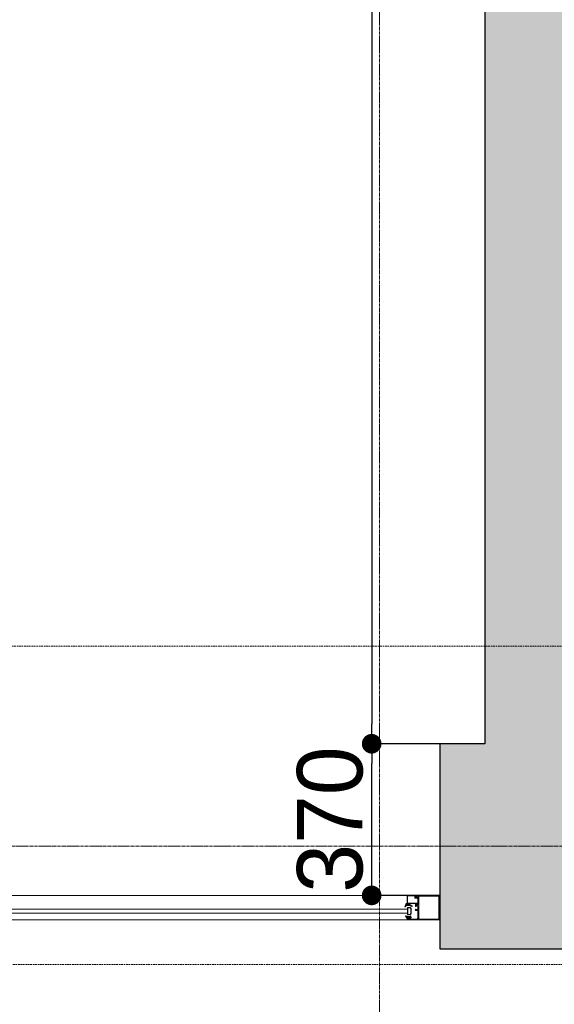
# Model space of a CAD drawing. Header units: feet. Extents: x 1537802 to 2072561, y 4461723 to 4732600.
# Tile 79 of 113: x 1863058 to 1864364, y 4640256 to 4642659. Entities that reach past the tile are written whole.
import ezdxf

# ---------------------------------------------------------------- set-up
doc = ezdxf.new("R2010")
doc.units = ezdxf.units.FT
doc.header["$MEASUREMENT"] = 0
doc.header["$PDMODE"] = 98
doc.header["$PDSIZE"] = 0.3
doc.linetypes.add('CENTER2', pattern=[1.125, 0.75, -0.125, 0.125, -0.125])
doc.linetypes.add('HIDDEN-2-1', pattern=[3, 2, -1])
doc.layers.add('CAM', color=154, linetype='Continuous')
doc.layers.add('ZOMEBI', color=20, linetype='Continuous')
doc.layers.add('gor', color=251, linetype='Continuous', lineweight=5)
doc.dimstyles.new('ZO M100 Ark', dxfattribs={"dimscale": 8, "dimtxt": 8, "dimasz": 3, "dimexe": 0.5, "dimexo": 0, "dimgap": 2, "dimtad": 1, "dimtoh": 1, "dimdec": 0, "dimlfac": 10, "dimzin": 9, "dimtxsty": 'Standard', "dimblk": 'OBLIQUE', "dimcen": 2.5085, "dimdle": 0.5, "dimclrd": 20, "dimclre": 20, "dimclrt": 20, "dimadec": 0, "dimazin": 0, "dimtfac": 1, "dimtdec": 0, "dimtofl": 0, "dimtmove": 0, "dimatfit": 3, "dimfxl": 1, "dimarcsym": 0})

# ---------------------------------------------------------------- blocks, each defined once
blk = doc.blocks.new('_Dot')
at = {"color": 0, "linetype": 'ByBlock', "lineweight": -2}
blk.add_line((-0.5, 0), (-1, 0), dxfattribs=at)
at = {"color": 0, "linetype": 'ByBlock', "lineweight": 40, "const_width": 0.5}
blk.add_lwpolyline([(-0.25, 0, 1), (0.25, 0, 1)], format="xyb", close=True, dxfattribs=at)
blk = doc.blocks.new('*D5748')
at = {"layer": 'Defpoints', "color": 0, "lineweight": 30, "transparency": 16777216}
for p in [(1864084.2, 4645371.9), (1863918, 4640891.9), (1864084.2, 4640891.9)]:
    blk.add_point(p, dxfattribs=at)
at = {"layer": 'ZOMEBI', "color": 5, "lineweight": -2, "transparency": 16777216}
for p, q in [((1864084.2, 4645371.9), (1863898, 4645371.9)), ((1863918, 4645323.9), (1863918, 4640939.9)), ((1864084.2, 4640891.9), (1863898, 4640891.9))]:
    blk.add_line(p, q, dxfattribs=at)
at = {"layer": 'ZOMEBI', "color": 5, "lineweight": -2, "transparency": 16777216, "xscale": 48, "yscale": 48, "zscale": 48}
for p, rotation in [((1863918, 4645371.9), 90), ((1863918, 4640891.9), 270)]:
    blk.add_blockref('_Dot', p, dxfattribs=dict(at, rotation=rotation))
at = {"layer": 'ZOMEBI', "color": 5, "lineweight": 5, "transparency": 16777216, "insert": (1863816.8, 4643131.9), "char_height": 160, "attachment_point": 5, "rotation": 90}
blk.add_mtext('4480', dxfattribs=at)
blk = doc.blocks.new('*D5749')
at = {"layer": 'Defpoints', "color": 0, "lineweight": 30, "transparency": 16777216}
for p in [(1863918, 4640891.9), (1864084.2, 4640891.9), (1864084.2, 4640521.9)]:
    blk.add_point(p, dxfattribs=at)
at = {"layer": 'ZOMEBI', "color": 5, "lineweight": -2, "transparency": 16777216}
for p, q in [((1864084.2, 4640891.9), (1863898, 4640891.9)), ((1863918, 4640569.9), (1863918, 4640843.9)), ((1864084.2, 4640521.9), (1863898, 4640521.9))]:
    blk.add_line(p, q, dxfattribs=at)
at = {"layer": 'ZOMEBI', "color": 5, "lineweight": -2, "transparency": 16777216, "xscale": 48, "yscale": 48, "zscale": 48}
for p, rotation in [((1863918, 4640891.9), 90), ((1863918, 4640521.9), 270)]:
    blk.add_blockref('_Dot', p, dxfattribs=dict(at, rotation=rotation))
at = {"layer": 'ZOMEBI', "color": 5, "lineweight": 5, "transparency": 16777216, "insert": (1863816.7, 4640706.9), "char_height": 160, "attachment_point": 5, "rotation": 90}
blk.add_mtext('370', dxfattribs=at)

msp = doc.modelspace()

# ---------------------------------------------------------------- hatches: boundary and pattern name
at = {"lineweight": 0}
h = msp.add_hatch(dxfattribs=at)
h.set_pattern_fill('AR-CONC', color=256, scale=30)
h.set_pattern_definition([(50, (1722928.16, 4665858.79), (215.17805, -18.82564), [22.5, -247.5]), (355, (1722928.16, 4665858.79), (-41.6254, 225.65764), [18, -198]), (100.45144, (1722946.1, 4665857.22), (173.55265, 206.832), [19.12206, -210.34263]), (46.1842, (1722928.16, 4665918.8), (320.1724, -49.6558), [33.75, -371.25]), (96.63564, (1722954.84, 4665914.65), (280.3986, 292.2356), [28.6831, -315.5141]), (351.18416, (1722928.16, 4665918.8), (280.3986, 292.2356), [27, -297]), (21, (1722958.16, 4665903.79), (179.07212, -120.78567), [22.5, -247.5]), (326, (1722958.16, 4665903.79), (72.9946, 217.545), [18, -198]), (71.45144, (1722973.08, 4665893.72), (252.0667, 96.75935), [19.12206, -210.34263]), (37.5, (1722928.16, 4665858.79), (3.647957, 99.868156), [0, -195.6, 0, -201, 0, -198.75]), (7.5, (1722928.16, 4665858.79), (78.92086, 118.323514), [0, -114.6, 0, -191.1, 0, -75.75]), (327.5, (1722861.26, 4665858.79), (160.14673, -6.76646), [0, -75, 0, -234, 0, -310.5]), (317.5, (1722831.26, 4665858.79), (174.95585, 30.0315), [0, -97.5, 0, -155.4, 0, -220.5])])
edge = h.paths.add_edge_path()
edge.add_line((1843572.7, 4647234.4), (1843429.6, 4647234.4))
edge.add_line((1843429.6, 4647234.4), (1843429.6, 4647124.1))
edge.add_line((1843429.6, 4647124.1), (1843339.6, 4647355.3))
edge.add_line((1843339.6, 4647355.3), (1843339.6, 4647234.4))
edge.add_line((1843339.6, 4647234.4), (1843172.7, 4647234.4))
edge.add_line((1843172.7, 4647234.4), (1843172.7, 4644409.8))
edge.add_line((1843172.7, 4644409.8), (1842286.9, 4644409.8))
edge.add_arc((1842286.9, 4644309.8), 100, 90, 180)
edge.add_line((1842186.9, 4644309.8), (1842186.9, 4638079.8))
edge.add_arc((1842286.9, 4638079.8), 100, 180, 270)
edge.add_line((1842286.9, 4637979.8), (1843366.9, 4637979.8))
edge.add_line((1843366.9, 4637979.8), (1843366.9, 4638059.8))
edge.add_line((1843366.9, 4638059.8), (1843356.9, 4638059.8))
edge.add_line((1843356.9, 4638059.8), (1843356.9, 4638459.8))
edge.add_line((1843356.9, 4638459.8), (1842536.9, 4638459.8))
edge.add_line((1842536.9, 4638459.8), (1842536.9, 4644059.8))
edge.add_line((1842536.9, 4644059.8), (1849460.5, 4644059.8))
edge.add_line((1849460.5, 4644059.8), (1849695.8, 4643824.5))
edge.add_line((1849695.8, 4643824.5), (1849978.7, 4644107.3))
edge.add_line((1849978.7, 4644107.3), (1849879.7, 4644206.3))
edge.add_line((1849879.7, 4644206.3), (1850933.3, 4645259.9))
edge.add_line((1850933.3, 4645259.9), (1851095.9, 4645097.3))
edge.add_line((1851095.9, 4645097.3), (1851166.6, 4645168))
edge.add_line((1851166.6, 4645168), (1851004, 4645330.6))
edge.add_line((1851004, 4645330.6), (1851159.6, 4645486.2))
edge.add_line((1851159.6, 4645486.2), (1850982.8, 4645663))
edge.add_line((1850982.8, 4645663), (1849568.6, 4644248.7))
edge.add_line((1849568.6, 4644248.7), (1849334.9, 4644482.4))
edge.add_line((1849334.9, 4644482.4), (1849334.9, 4646575.1))
edge.add_line((1849334.9, 4646575.1), (1851894.9, 4646575.1))
edge.add_line((1851894.9, 4646575.1), (1851583.8, 4646264))
edge.add_line((1851583.8, 4646264), (1851760.6, 4646087.2))
edge.add_line((1851760.6, 4646087.2), (1851993.9, 4646320.6))
edge.add_line((1851993.9, 4646320.6), (1852842.5, 4645472))
edge.add_line((1852842.5, 4645472), (1851852.5, 4644482.1))
edge.add_line((1851852.5, 4644482.1), (1851824.2, 4644510.4))
edge.add_line((1851824.2, 4644510.4), (1851753.5, 4644439.7))
edge.add_line((1851753.5, 4644439.7), (1851852.5, 4644340.7))
edge.add_line((1851852.5, 4644340.7), (1852913.2, 4645401.3))
edge.add_line((1852913.2, 4645401.3), (1855699.2, 4642615.3))
edge.add_line((1855699.2, 4642615.3), (1854638.5, 4641554.7))
edge.add_line((1854638.5, 4641554.7), (1854709.2, 4641484))
edge.add_line((1854709.2, 4641484), (1855769.9, 4642544.6))
edge.add_line((1855769.9, 4642544.6), (1856236.6, 4642077.9))
edge.add_line((1856236.6, 4642077.9), (1856519.4, 4642360.8))
edge.add_line((1856519.4, 4642360.8), (1857375, 4643216.4))
edge.add_line((1857375, 4643216.4), (1858207.4, 4643216.4))
edge.add_line((1858207.4, 4643216.4), (1858207.4, 4641264.8))
edge.add_line((1858207.4, 4641264.8), (1857615.4, 4641264.8))
edge.add_line((1857615.4, 4641264.8), (1857059.6, 4641820.6))
edge.add_line((1857059.6, 4641820.6), (1856776.8, 4641537.8))
edge.add_line((1856776.8, 4641537.8), (1857802.1, 4640512.5))
edge.add_line((1857802.1, 4640512.5), (1857448.5, 4640158.9))
edge.add_line((1857448.5, 4640158.9), (1857547.5, 4640059.9))
edge.add_line((1857547.5, 4640059.9), (1857589.9, 4640017.5))
edge.add_line((1857589.9, 4640017.5), (1857731.3, 4639876.1))
edge.add_line((1857731.3, 4639876.1), (1858407.4, 4640553))
edge.add_line((1858407.4, 4640553), (1858407.4, 4643607.7))
edge.add_line((1858407.4, 4643607.7), (1858207.4, 4643607.7))
edge.add_line((1858207.4, 4643607.7), (1858207.4, 4643366.4))
edge.add_line((1858207.4, 4643366.4), (1857312.9, 4643366.4))
edge.add_line((1857312.9, 4643366.4), (1856413.4, 4642466.8))
edge.add_line((1856413.4, 4642466.8), (1855746, 4643134.2))
edge.add_line((1855746, 4643134.2), (1857069.5, 4644457.7))
edge.add_line((1857069.5, 4644457.7), (1858207.4, 4644457.7))
edge.add_line((1858207.4, 4644457.7), (1858207.4, 4644407.7))
edge.add_line((1858207.4, 4644407.7), (1858407.4, 4644407.7))
edge.add_line((1858407.4, 4644407.7), (1858407.4, 4644807.7))
edge.add_line((1858407.4, 4644807.7), (1858207.4, 4644807.7))
edge.add_line((1858207.4, 4644807.7), (1858207.4, 4644587.7))
edge.add_line((1858207.4, 4644587.7), (1856991.1, 4644587.7))
edge.add_line((1856991.1, 4644587.7), (1855641.8, 4643238.4))
edge.add_line((1855641.8, 4643238.4), (1852702.5, 4646177.7))
edge.add_line((1852702.5, 4646177.7), (1853262.5, 4646177.7))
edge.add_line((1853262.5, 4646177.7), (1853262.5, 4646337.7))
edge.add_line((1853262.5, 4646337.7), (1854957.4, 4646337.7))
edge.add_line((1854957.4, 4646337.7), (1854957.4, 4646737.7))
edge.add_line((1854957.4, 4646737.7), (1849334.9, 4646737.7))
edge.add_line((1849334.9, 4646737.7), (1849334.9, 4647234.4))
edge.add_line((1849334.9, 4647234.4), (1849191.8, 4647234.4))
edge.add_line((1849191.8, 4647234.4), (1849191.8, 4647124.1))
edge.add_line((1849191.8, 4647124.1), (1849101.8, 4647355.3))
edge.add_line((1849101.8, 4647355.3), (1849101.8, 4647234.4))
edge.add_line((1849101.8, 4647234.4), (1848934.9, 4647234.4))
edge.add_line((1848934.9, 4647234.4), (1848934.9, 4644409.8))
edge.add_line((1848934.9, 4644409.8), (1843572.7, 4644409.8))
edge.add_line((1843572.7, 4644409.8), (1843572.7, 4647234.4))
h.paths.add_polyline_path([(1858407.4, 4645607.7), (1858407.4, 4646737.7), (1856887.4, 4646737.7), (1856887.4, 4646337.7), (1858007.4, 4646337.7), (1858007.4, 4646137.7), (1858207.4, 4646137.7), (1858207.4, 4645607.7)], flags=17)
h.paths.add_polyline_path([(1852296.9, 4637959.8), (1852296.9, 4638459.8), (1852836.9, 4638459.8), (1853190.5, 4638106.3), (1852933.6, 4637849.4), (1852922.2, 4637860.8), (1852809, 4637747.7), (1852596.9, 4637959.8)])
h.paths.add_polyline_path([(1853231.4, 4640288.9), (1853556.7, 4640614.2), (1853768.8, 4640402.1), (1853443.5, 4640076.8)], flags=17)
h.paths.add_polyline_path([(1847656.9, 4638459.8), (1847656.9, 4638059.8), (1847626.9, 4638059.8), (1847626.9, 4637979.8), (1848116.9, 4637979.8), (1848116.9, 4638459.8)], flags=17)
edge = h.paths.add_edge_path()
edge.add_line((1855532.2, 4638242.6), (1855793.9, 4637981))
edge.add_arc((1856002.5, 4638274.5), 360, 234.5931, 395.4069)
edge.add_line((1856295.9, 4638483.1), (1856034.3, 4638744.7))
edge.add_line((1856034.3, 4638744.7), (1855532.2, 4638242.6))
edge = h.paths.add_edge_path()
edge.add_line((1861544.2, 4648041.9), (1859684.4, 4648041.9))
edge.add_line((1859684.4, 4648041.9), (1859684.4, 4640891.9))
edge.add_line((1859684.4, 4640891.9), (1859484.2, 4640828.5))
edge.add_arc((1860008.6, 4640924.4), 533.1, 190.365, 267.3798)
edge.add_line((1859984.2, 4640391.9), (1860084.2, 4640391.9))
edge.add_line((1860084.2, 4640391.9), (1860084.2, 4640941.9))
edge.add_line((1860084.2, 4640941.9), (1859984.2, 4640941.9))
edge.add_line((1859984.2, 4640941.9), (1859984.2, 4643341.9))
edge.add_line((1859984.2, 4643341.9), (1862564.2, 4643341.9))
edge.add_line((1862564.2, 4643341.9), (1862564.2, 4643441.9))
edge.add_line((1862564.2, 4643441.9), (1859984.2, 4643441.9))
edge.add_line((1859984.2, 4643441.9), (1859984.2, 4645371.9))
edge.add_line((1859984.2, 4645371.9), (1863274.2, 4645371.9))
edge.add_line((1863274.2, 4645371.9), (1863274.2, 4645471.9))
edge.add_line((1863274.2, 4645471.9), (1859984.2, 4645471.9))
edge.add_line((1859984.2, 4645471.9), (1859984.2, 4647571.9))
edge.add_line((1859984.2, 4647571.9), (1860144.2, 4647571.9))
edge.add_line((1860144.2, 4647571.9), (1860144.2, 4647741.9))
edge.add_line((1860144.2, 4647741.9), (1861544.2, 4647741.9))
edge.add_line((1861544.2, 4647741.9), (1861544.2, 4648041.9))
h.paths.add_polyline_path([(1862044.2, 4648041.9), (1862044.2, 4647741.9), (1864084.2, 4647741.9), (1864084.2, 4647541.9), (1864194.2, 4647541.9), (1864194.2, 4645471.9), (1864074.2, 4645471.9), (1864074.2, 4645371.9), (1864194.2, 4645371.9), (1864194.2, 4640891.9), (1864084.2, 4640891.9), (1864084.2, 4640391.9), (1864644.2, 4640391.9), (1864644.2, 4640891.9), (1864534.2, 4640891.9), (1864534.2, 4647531.9), (1864654.2, 4647531.9), (1864654.2, 4647741.9), (1868614.2, 4647741.9), (1868614.2, 4647541.9), (1868734.2, 4647541.9), (1868734.2, 4640891.9), (1868614.2, 4640891.9), (1868614.2, 4640391.9), (1869134.2, 4640391.9), (1869134.2, 4640891.9), (1869034.2, 4640891.9), (1869034.2, 4647521.9), (1869114.2, 4647521.9), (1869114.2, 4647741.9), (1869614.2, 4647741.9), (1869614.2, 4647891.9), (1869589.2, 4647891.9), (1869589.2, 4648041.9), (1869489.2, 4648041.9), (1869489.2, 4648571.9), (1869089.2, 4648571.9), (1869089.2, 4648041.9)])
h.paths.add_polyline_path([(1871929.2, 4648041.9), (1871929.2, 4652371.9), (1869089.2, 4652371.9), (1869089.2, 4649431.9), (1869289.2, 4649431.9), (1869289.2, 4651971.9), (1869489.2, 4651971.9), (1869489.2, 4652171.9), (1871529.2, 4652171.9), (1871529.2, 4651971.9), (1871729.2, 4651971.9), (1871729.2, 4648041.9), (1870389.2, 4648041.9), (1870389.2, 4647891.9), (1870364.2, 4647891.9), (1870364.2, 4647741.9), (1873134.2, 4647741.9), (1873134.2, 4647541.9), (1873244.2, 4647541.9), (1873244.2, 4640891.9), (1873134.2, 4640891.9), (1873134.2, 4640391.9), (1873624.2, 4640391.9), (1873624.2, 4640891.9), (1873524.2, 4640891.9), (1873524.2, 4647541.9), (1873614.2, 4647541.9), (1873614.2, 4647741.9), (1877584.2, 4647741.9), (1877584.2, 4647541.9), (1877674.2, 4647541.9), (1877674.2, 4640891.9), (1877574.2, 4640891.9), (1877574.2, 4640391.9), (1878104.2, 4640391.9), (1878104.2, 4641001.9), (1877984.2, 4641001.9), (1877984.2, 4643401.9), (1880454.2, 4643401.9), (1880454.2, 4644211.9), (1880354.2, 4644211.9), (1880354.2, 4643501.9), (1877984.2, 4643501.9), (1877984.2, 4645587.3), (1878814.2, 4645587.3), (1878814.2, 4645687.3), (1877984.2, 4645687.3), (1877984.2, 4647541.9), (1878104.2, 4647541.9), (1878104.2, 4647741.9), (1879784.2, 4647741.9), (1879784.2, 4645687.3), (1879684.2, 4645687.3), (1879684.2, 4645587.3), (1879954.2, 4645587.3), (1879954.2, 4645687.3), (1879884.2, 4645687.3), (1879884.2, 4647741.9), (1880684.2, 4647741.9), (1880684.2, 4647541.9), (1881024.2, 4647541.9), (1882162.8, 4645687.3), (1880824.2, 4645687.3), (1880824.2, 4645587.3), (1882224.2, 4645587.3), (1884984.2, 4641091.9), (1884984.2, 4640891.9), (1884044.2, 4640891.9), (1884044.2, 4640391.9), (1885744.2, 4640391.9), (1885744.2, 4640451.9), (1881084.3, 4648041.9)])
h.paths.add_polyline_path([(1883194.2, 4640391.9), (1883194.2, 4640731.9), (1882354.2, 4640731.9), (1882354.2, 4640391.9)], flags=17)
at = {"layer": 'gor', "lineweight": 9}
h = msp.add_hatch(dxfattribs=at)
h.set_pattern_fill('ANSI37', color=256, scale=0.545448, angle=450, style=0)
h.set_pattern_definition([(315, (1840726.955, 4645561.0516), (1.22456526, 1.22456526), []), (45, (1840726.955, 4645561.0516), (-1.22456526, 1.22456526), [])])
h.paths.add_polyline_path([(1864012.3, 4640496.5), (1864015.8, 4640494.8, 0.556642), (1864016.6, 4640495.3), (1864016.6, 4640496.3, 0.273399), (1864016.3, 4640496.8), (1864009, 4640500.9, 0.51413), (1864008, 4640500.4), (1864007.9, 4640499.9), (1864004.2, 4640499.9), (1864004.1, 4640501.4, 0.651549), (1864003.1, 4640501.8, 0.097661), (1863998.8, 4640494.7, 0.81914), (1863999.5, 4640494.2, -0.331465)])
h = msp.add_hatch(dxfattribs=at)
h.set_pattern_fill('ANSI37', color=256, scale=0.545448, angle=450, style=0)
h.set_pattern_definition([(135, (1838778.6852, 4642355.1679), (-1.22456526, -1.22456526), []), (225, (1838778.6852, 4642355.1679), (1.22456526, -1.22456526), [])])
edge = h.paths.add_edge_path()
edge.add_line((1864006.4, 4640470.6), (1864007.3, 4640469.4))
edge.add_arc((1864007.1, 4640469.3), 0.218, -90, 35, ccw=False)
edge.add_line((1864007.1, 4640469.1), (1864006.1, 4640469.1))
edge.add_line((1864006.1, 4640469.1), (1864004.6, 4640470.9))
edge.add_arc((1864004.4, 4640470.7), 0.273, 40, 215)
edge.add_line((1864004.1, 4640470.6), (1864005, 4640469.4))
edge.add_arc((1864004.8, 4640469.3), 0.218, -90, 35, ccw=False)
edge.add_line((1864004.8, 4640469.1), (1864004.4, 4640469.1))
edge.add_arc((1864004.4, 4640470.7), 1.64, 215, 270, ccw=False)
edge.add_line((1864003.1, 4640469.8), (1864001.7, 4640471.7))
edge.add_arc((1864001.4, 4640471.5), 0.436, 35, 205)
edge.add_line((1864001, 4640471.3), (1864002.1, 4640469.2))
edge.add_arc((1863986.9, 4640461.9), 16.8, 15.9704, 25.5714, ccw=False)
edge.add_arc((1864003.5, 4640466.7), 0.436, 195.9704, 270)
edge.add_line((1864003.5, 4640466.2), (1864004, 4640466.2))
edge.add_line((1864004, 4640466.2), (1864004, 4640467.3))
edge.add_line((1864004, 4640467.3), (1864006.4, 4640467.3))
edge.add_arc((1864006.4, 4640466.8), 0.545, 0, 90.1318, ccw=False)
edge.add_line((1864007, 4640466.8), (1864007, 4640466.2))
edge.add_line((1864007, 4640466.2), (1864006.2, 4640466.2))
edge.add_arc((1864006.2, 4640466.1), 0.109, 90, 191.9061)
edge.add_arc((1864007.6, 4640466.3), 1.51, 188.4244, 271.4637)
edge.add_line((1864007.7, 4640464.7), (1864008.5, 4640464.7))
edge.add_line((1864008.5, 4640464.7), (1864009.6, 4640464.7))
edge.add_arc((1864009.6, 4640466.3), 1.53, 268.7538, 350.6709)
edge.add_arc((1864011, 4640466.1), 0.109, 347.2335, 450)
edge.add_line((1864011, 4640466.2), (1864010.3, 4640466.2))
edge.add_line((1864010.3, 4640466.2), (1864010.3, 4640466.8))
edge.add_arc((1864010.8, 4640466.8), 0.545, 90, 180, ccw=False)
edge.add_line((1864010.8, 4640467.3), (1864014.1, 4640467.3))
edge.add_arc((1864014.1, 4640467.5), 0.218, 270, 360)
edge.add_line((1864014.3, 4640467.5), (1864014.3, 4640469.3))
edge.add_arc((1864014.1, 4640469.3), 0.218, 0, 100.3903)
edge.add_arc((1864014.8, 4640465.8), 3.7, 100.3903, 128.3351)
edge.add_arc((1864012.1, 4640469.2), 0.545, 235, 308.3351, ccw=False)
edge.add_line((1864011.8, 4640468.7), (1864011.8, 4640468.7))
edge.add_arc((1864011.9, 4640468.9), 0.218, 145, 235, ccw=False)
edge.add_line((1864011.7, 4640469.1), (1864013.3, 4640471.3))
edge.add_arc((1864012.9, 4640471.5), 0.436, 335, 505)
edge.add_line((1864012.5, 4640471.7), (1864010.9, 4640469.3))
edge.add_arc((1864010.7, 4640469.4), 0.218, 220, 325, ccw=False)
edge.add_line((1864010.5, 4640469.3), (1864009.1, 4640470.9))
edge.add_arc((1864008.9, 4640470.7), 0.273, 40, 215)
edge.add_line((1864008.7, 4640470.6), (1864009.5, 4640469.4))
edge.add_arc((1864009.4, 4640469.3), 0.218, -90, 35, ccw=False)
edge.add_line((1864009.4, 4640469.1), (1864008.4, 4640469.1))
edge.add_line((1864008.4, 4640469.1), (1864006.9, 4640470.9))
edge.add_arc((1864006.6, 4640470.7), 0.273, 40, 215)
edge = h.paths.add_edge_path(flags=16)
edge.add_arc((1864009.1, 4640466), 0.327, -88.2055, 0, ccw=False)
edge.add_arc((1864008.6, 4640487.7), 22.1, 268.7015, 271.2985, ccw=False)
edge.add_arc((1864008.1, 4640466), 0.327, 180, 268.2055, ccw=False)
edge.add_line((1864007.8, 4640466), (1864007.8, 4640467.2))
edge.add_arc((1864008.1, 4640467.2), 0.327, 90, 180, ccw=False)
edge.add_line((1864008.1, 4640467.5), (1864009.1, 4640467.5))
edge.add_arc((1864009.1, 4640467.2), 0.327, 0, 90, ccw=False)
edge.add_line((1864009.4, 4640467.2), (1864009.4, 4640466))

# ---------------------------------------------------------------- linework, layer by layer
at = {"color": 204, "linetype": 'CENTER2', "lineweight": 9, "ltscale": 10, "elevation": -26089.3}
for points in [[(1863936.9, 4652541.2), (1863936.9, 4620378.4)], [(1886108, 4640641.9), (1836345.8, 4640641.9)]]:
    msp.add_lwpolyline(points, dxfattribs=at)
at = {"lineweight": 30, "elevation": -26089.3}
msp.add_lwpolyline([(1862044.2, 4648041.9), (1862044.2, 4647741.9), (1864084.2, 4647741.9), (1864084.2, 4647541.9), (1864194.2, 4647541.9), (1864194.2, 4645471.9), (1864074.2, 4645471.9), (1864074.2, 4645371.9), (1864194.2, 4645371.9), (1864194.2, 4640891.9), (1864084.2, 4640891.9), (1864084.2, 4640391.9), (1864644.2, 4640391.9)], dxfattribs=at)
at = {"color": 1, "linetype": 'HIDDEN-2-1', "lineweight": 9, "ltscale": 2, "elevation": -26089.3}
msp.add_lwpolyline([(1885744.2, 4640391.9), (1885744.2, 4640353), (1858349.9, 4640353), (1856417.1, 4638418.7), (1856417.1, 4637859.8), (1855729.8, 4637859.8), (1854859.1, 4636989.1), (1853426.2, 4636989.1), (1852555.5, 4637859.8), (1842066.9, 4637859.8), (1842066.9, 4644409.8), (1842286.9, 4644409.8)], dxfattribs=at)
msp.add_lwpolyline([(1867086.9, 4641129.8), (1836826.9, 4641129.8), (1836826.9, 4620629.8), (1867086.9, 4620629.8)], close=True, dxfattribs=at)
at = {"linetype": 'ByBlock', "lineweight": 9, "ltscale": 0.5, "elevation": -26089.3}
for points in [[(1862469.2, 4640461.9), (1862469.2, 4640521.9), (1864084.2, 4640521.9), (1864084.2, 4640461.9)], [(1862547.6, 4640478.6), (1864005.8, 4640478.6), (1864005.8, 4640488.6), (1862547.6, 4640488.6)]]:
    msp.add_lwpolyline(points, close=True, dxfattribs=at)
at = {"lineweight": 9, "elevation": -26089.3}
msp.add_lwpolyline([(1864084.2, 4640461.9), (1864004.7, 4640461.9, -0.414214), (1864004.5, 4640462.1), (1864004.5, 4640466.8, -0.414216), (1864005, 4640467.3), (1864006.1, 4640467.3, -0.341994), (1864007.1, 4640466.6, -0.490316), (1864007, 4640466.4), (1864005.9, 4640466.4), (1864005.9, 4640463.6), (1864011.3, 4640463.6), (1864011.3, 4640466.4), (1864010.5, 4640466.4, -0.490316), (1864010.4, 4640466.6, -0.341994), (1864011.3, 4640467.3), (1864012.7, 4640467.3), (1864012.7, 4640466.7), (1864013.7, 4640466.7), (1864013.7, 4640465.6), (1864012.7, 4640465.6), (1864012.7, 4640464), (1864030.9, 4640464), (1864030.9, 4640465.6), (1864029.8, 4640465.6), (1864029.8, 4640466.7), (1864030.9, 4640466.7), (1864030.9, 4640475.2), (1864031.4, 4640475.7), (1864030.9, 4640476.3), (1864030.9, 4640484.8), (1864026.3, 4640484.8, -0.414214), (1864025.2, 4640485.9), (1864025.2, 4640487.5, -0.414214), (1864026, 4640488.3), (1864026.7, 4640488.3), (1864026.7, 4640486.3), (1864030.9, 4640486.3), (1864030.9, 4640496.8), (1864026.7, 4640496.8), (1864026.7, 4640494.8), (1864026, 4640494.8, -0.414214), (1864025.2, 4640495.6), (1864025.2, 4640497), (1864025.2, 4640500.6, -0.414214), (1864026.3, 4640501.7), (1864027.1, 4640501.7), (1864027.1, 4640498.9), (1864030.9, 4640498.9), (1864030.9, 4640508.8), (1864031.4, 4640509.3), (1864030.9, 4640509.9), (1864030.9, 4640519.7), (1864027.1, 4640519.7), (1864027.1, 4640516.9), (1864026.3, 4640516.9, -0.414214), (1864025.2, 4640518), (1864025.2, 4640521.9), (1864084.2, 4640521.9), (1864084.2, 4640461.9)], format="xyb", dxfattribs=at)
msp.add_lwpolyline([(1864024.4, 4640517.3, 0.414214), (1864024.9, 4640516.7), (1864027.5, 4640516.7), (1864028, 4640517.5, -0.414205), (1864028.4, 4640517.7), (1864030, 4640516.7, -0.772881), (1864029.7, 4640515.4), (1864023.6, 4640515.4, -0.414231), (1864023.1, 4640516), (1864023.1, 4640520.5), (1864005.7, 4640520.5), (1864005.7, 4640503.2), (1864030, 4640503.2, -0.414214), (1864030.4, 4640502.9), (1864030.4, 4640502.5, -0.256041), (1864030.2, 4640502.2), (1864027.8, 4640500.7, -0.538245), (1864027.5, 4640500.9), (1864027.5, 4640501.9), (1864020.6, 4640501.9), (1864020.2, 4640501.6), (1864019.9, 4640501.9), (1864013.3, 4640501.9), (1864013, 4640501.6), (1864012.7, 4640501.9), (1864007.9, 4640501.9), (1864007.9, 4640501.8, -0.371334), (1864007.5, 4640501.3), (1864005.7, 4640501), (1864004.8, 4640501, -0.413739), (1864004.5, 4640501.3), (1864004.5, 4640521.3, -0.414214), (1864005, 4640521.9), (1864024.4, 4640521.9, -0.414214), (1864024.9, 4640521.3), (1864024.9, 4640521.1, -0.414214), (1864024.4, 4640520.5), (1864024.4, 4640520.5)], format="xyb", close=True, dxfattribs=at)
msp.add_lwpolyline([(1864082, 4640519.7), (1864033.1, 4640519.7), (1864033.1, 4640464), (1864082, 4640464), (1864082, 4640519.7)], dxfattribs=at)
at = {"layer": 'CAM', "lineweight": 9, "elevation": -26089.3}
for points in [[(1864005.8, 4640492.3), (1864005.8, 4640474.9), (1864012.1, 4640474.9), (1864014.2, 4640477.1), (1864014.2, 4640490.1), (1864012.1, 4640492.3)], [(1864006.6, 4640491.6), (1864011.7, 4640491.6), (1864013.5, 4640489.8), (1864013.5, 4640477.4), (1864011.7, 4640475.6), (1864006.6, 4640475.6)]]:
    msp.add_lwpolyline(points, close=True, dxfattribs=at)
at = {"layer": 'gor', "lineweight": 9, "elevation": -26089.3}
for points in [[(1864016.3, 4640496.8), (1864009, 4640500.9, 0.51413), (1864008, 4640500.4), (1864007.9, 4640499.9), (1864004.2, 4640499.9), (1864004.1, 4640501.4, 0.651549), (1864003.1, 4640501.8, 0.097661), (1863998.8, 4640494.7, 0.81914), (1863999.5, 4640494.2, -0.331465), (1864012.3, 4640496.5), (1864015.8, 4640494.8, 0.556642), (1864016.6, 4640495.3), (1864016.6, 4640496.3, 0.273399)], [(1864006.4, 4640470.6), (1864007.3, 4640469.4, -0.606815), (1864007.1, 4640469.1), (1864006.1, 4640469.1), (1864004.6, 4640470.9, 0.957292), (1864004.1, 4640470.6), (1864005, 4640469.4, -0.606815), (1864004.8, 4640469.1), (1864004.4, 4640469.1, -0.244698), (1864003.1, 4640469.8), (1864001.7, 4640471.7, 0.916331), (1864001, 4640471.3), (1864002.1, 4640469.2, -0.041917), (1864003.1, 4640466.5, 0.334739), (1864003.5, 4640466.2), (1864004, 4640466.2), (1864004, 4640467.3), (1864006.4, 4640467.3, -0.414887), (1864007, 4640466.8), (1864007, 4640466.2), (1864006.2, 4640466.2, 0.476473), (1864006.1, 4640466, 0.379062), (1864007.7, 4640464.7), (1864008.5, 4640464.7), (1864009.6, 4640464.7, 0.373473), (1864011.1, 4640466, 0.481087), (1864011, 4640466.2), (1864010.3, 4640466.2), (1864010.3, 4640466.8, -0.414214), (1864010.8, 4640467.3), (1864014.1, 4640467.3, 0.414214), (1864014.3, 4640467.5), (1864014.3, 4640469.3, 0.468383), (1864014.1, 4640469.5, 0.12254), (1864012.5, 4640468.7, -0.331373), (1864011.8, 4640468.7), (1864011.8, 4640468.7, -0.414214), (1864011.7, 4640469.1), (1864013.3, 4640471.3, 0.916331), (1864012.5, 4640471.7), (1864010.9, 4640469.3, -0.493145), (1864010.5, 4640469.3), (1864009.1, 4640470.9, 0.957292), (1864008.7, 4640470.6), (1864009.5, 4640469.4, -0.606815), (1864009.4, 4640469.1), (1864008.4, 4640469.1), (1864006.9, 4640470.9, 0.957292)], [(1864009.4, 4640466, -0.40507), (1864009.1, 4640465.6, -0.011332), (1864008.1, 4640465.6, -0.40507), (1864007.8, 4640466), (1864007.8, 4640467.2, -0.414214), (1864008.1, 4640467.5), (1864009.1, 4640467.5, -0.414214), (1864009.4, 4640467.2)]]:
    msp.add_lwpolyline(points, format="xyb", close=True, dxfattribs=at)

# ---------------------------------------------------------------- dimensions: what is measured, and where the dimension line sits
at = {"layer": 'ZOMEBI', "color": 3, "lineweight": 5}
for p1, angle, picture, middle in [((1864084.2, 4645371.9, -26089.3), 90, '*D5748', (1863816.8, 4643131.9, -26089.3)), ((1864084.2, 4640521.9, -26089.3), 270, '*D5749', (1863816.7, 4640706.9, -26089.3))]:
    dim = msp.add_linear_dim(base=(1863918, 4640891.9, -26089.3), p1=p1, p2=(1864084.2, 4640891.9, -26089.3), angle=angle, dimstyle='ZO M100 Ark', override={"dimscale": 40, "dimtxt": 4, "dimasz": 1.2, "dimgap": 0.5, "dimlfac": 1, "dimblk1": 'Dot', "dimblk2": 'Dot', "dimsah": 1, "dimclrd": 5, "dimclre": 5, "dimclrt": 5, "dimfxl": 0.18, "dimarcsym": 1}, dxfattribs=at)
    dim.commit()
    dim.dimension.update_dxf_attribs({"geometry": picture, "text_midpoint": middle})

doc.saveas('drawing.dxf')
